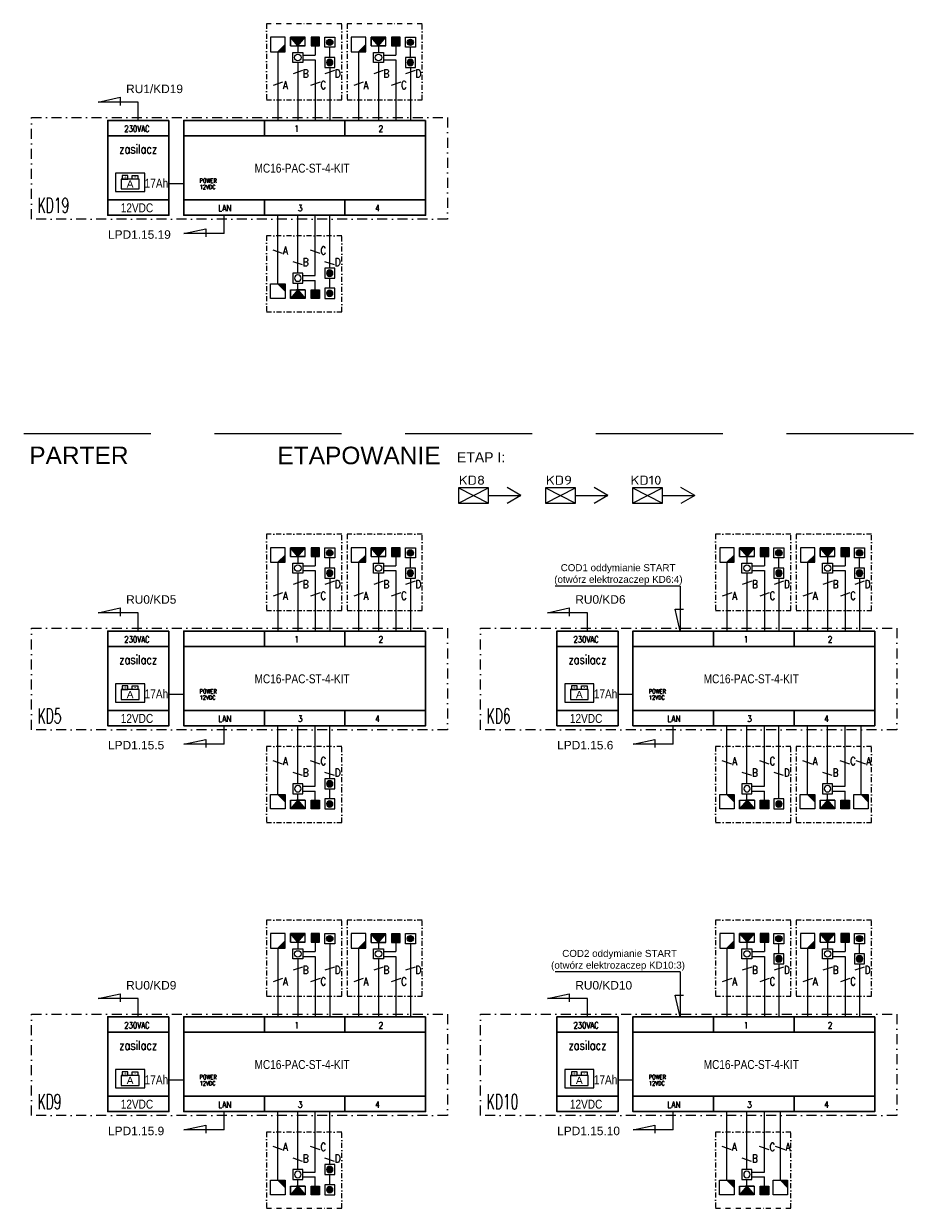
# Model space of a CAD drawing. Header units: millimetres. Extents: x 94562 to 148980, y -25377 to 3008.
# Tile 117 of 140: x 112192 to 113953, y -18012 to -15646. Entities that reach past the tile are written whole.
import ezdxf
from ezdxf.enums import TextEntityAlignment as Align

# ---------------------------------------------------------------- set-up
doc = ezdxf.new("R2010")
doc.units = ezdxf.units.MM
doc.linetypes.add('DASHDOT', pattern=[1, 0.5, -0.25, 0, -0.25])
doc.linetypes.add('HIDDENX2', pattern=[19.05, 12.7, -6.35])
for name, color, linetype in [('tt_opis', 30, 'Continuous'), ('tt_pomoc', 42, 'Continuous'), ('tt_symbole', 40, 'Continuous')]:
    doc.layers.add(name, color=color, linetype=linetype)
doc.styles.add('Arial CE', font='arial.ttf')
doc.styles.add('iso', font='isocpeur.ttf', dxfattribs={"width": 1.2})
doc.styles.add('ROMANC', font='times.ttf', dxfattribs={"height": 20})
doc.styles.add('ROMANS', font='romans', dxfattribs={"width": 0.85})
doc.styles.get("Standard").update_dxf_attribs({"font": 'arial.ttf'})
doc.styles.add('WSP EL XX D 4101 LEGENDA APARTAMENTY$0$ROMANS', font='romans')

# ---------------------------------------------------------------- blocks, each defined once
blk = doc.blocks.new('SSWiN Akumulator')
at = {"linetype": 'ByBlock', "lineweight": -2}
blk.add_lwpolyline([(59.8, 74.8), (-59.8, 74.8), (-59.8, 0), (59.8, 0)], close=True, dxfattribs=at)
at = {"linetype": 'ByBlock', "lineweight": -2, "ltscale": 10}
for points in [[(-36.7, 10.1), (36.7, 10.1), (36.7, 50.7), (-36.7, 50.7)], [(-32.3, 50.7), (-8.7, 50.7), (-8.7, 65.8), (-32.3, 65.8)], [(32.3, 50.7), (8.7, 50.7), (8.7, 65.8), (32.3, 65.8)]]:
    blk.add_lwpolyline(points, close=True, dxfattribs=at)
at = {"linetype": 'ByBlock', "lineweight": -2, "ltscale": 10, "style": 'ROMANC'}
for s, p in [('+', (-27.4, 50.2)), ('-', (16.4, 53))]:
    blk.add_text(s, height=16.2, dxfattribs=at).set_placement(p)
at = {"style": 'Arial CE'}
blk.add_text('A', height=30, dxfattribs=at).set_placement((0, 30.4), align=Align.MIDDLE_CENTER)
blk = doc.blocks.new('SKD_kontroler')
at = {"color": 0}
for p, q in [((-412.5, 225.8), (-369, 235.4)), ((-332.4, 225.8), (-412.5, 225.8)), ((-369, 235.4), (-369, 219.3)), ((-332.4, 189.3), (-332.4, 225.8)), ((-241.6, 62.7), (-271.2, 62.7)), ((-161.1, -36.6), (-161.1, 0)), ((-241.2, -36.6), (-197.7, -27)), ((-161.1, -36.6), (-241.2, -36.6)), ((-197.7, -27), (-197.7, -43.1))]:
    blk.add_line(p, q, dxfattribs=at)
at = {"color": 0, "lineweight": 30}
for p, q in [((-241.6, 189.3), (-80.5, 189.3)), ((-80.5, 189.3), (-80.5, 158.4)), ((-80.5, 189.3), (80.5, 189.3)), ((80.5, 189.3), (241.6, 189.3)), ((80.5, 189.2), (80.5, 158.4)), ((241.6, 189.3), (241.6, 158.4)), ((-393.6, 158.4), (-271.2, 158.4)), ((-241.6, 158.4), (241.6, 158.4)), ((-393.6, 30.8), (-271.2, 30.8)), ((-241.6, 30.8), (241.6, 30.8)), ((-80.5, 30.8), (-80.5, 0)), ((80.5, 30.8), (80.5, 0)), ((241.6, 30.8), (241.6, 0)), ((-241.6, 0), (-80.5, 0)), ((-80.5, 0), (80.5, 0)), ((80.5, 0), (241.6, 0))]:
    blk.add_line(p, q, dxfattribs=at)
at = {"color": 0, "linetype": 'DASHDOT', "ltscale": 40}
blk.add_lwpolyline([(-546, 194.8), (285.3, 194.8), (285.3, -7.7), (-546, -7.7)], close=True, dxfattribs=at)
at = {"color": 0, "lineweight": 30}
for points in [[(-271.2, 189.3), (-393.6, 189.3), (-393.6, 0), (-271.2, 0)], [(241.6, 189.3), (-241.6, 189.3), (-241.6, 0), (241.6, 0)]]:
    blk.add_lwpolyline(points, close=True, dxfattribs=at)
at = {"color": 0, "xscale": 0.4874940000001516, "yscale": 0.4874940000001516, "zscale": 0.4874940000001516}
blk.add_blockref('SSWiN Akumulator', (-348.8, 47.5), dxfattribs=at)
at = {"color": 0, "char_height": 12.6, "width": 272.559, "attachment_point": 5, "rotation": 359.9919, "style": 'ROMANS'}
for s, insert in [('\\Fromans.shx;\\W0.8;230VAC', (-335.2, 172.5)), ('1', (-15.9, 172.5)), ('2', (152.2, 172.5)), ('LAN', (-159.7, 14.1)), ('3', (-8.9, 14.1)), ('4', (145.2, 14.1))]:
    blk.add_mtext(s, dxfattribs=dict(at, insert=insert))
at = {"color": 0, "rotation": 359.9919}
for s, insert, char_height, width, attachment_point in [('\\Fromans.shx;\\W0.8;zasilacz', (-332.6, 141.3), 18, 484.501, 2), ('\\Fromans.shx;\\W0.8;POWER', (-210, 68.9), 8.4, 70.276, 4), ('\\Fromans.shx;\\W0.8;12VDC', (-210, 56.5), 8.4, 76.214, 4)]:
    blk.add_mtext(s, dxfattribs=dict(at, insert=insert, char_height=char_height, width=width, attachment_point=attachment_point))
at = {"color": 0, "width": 0.8}
for tag, p in [('TYP', (-520.5, 174.9)), ('TYP-Z', (-335.2, 107.8)), ('TYP', (-5.3, 93.9)), ('AK', (-302.3, 62.9)), ('PARAMETR', (-335.2, 14.7)), ('LOK_KONTR.', (-472.4, 11.9))]:
    blk.add_attdef(tag, text='', height=18, rotation=359.9919, dxfattribs=at).set_placement(p, align=Align.MIDDLE_CENTER)
blk = doc.blocks.new('PRZYCISK EWAKUACYJNY')
for p, q in [((-18, 0), (-18, 36)), ((-18, 36), (18, 36)), ((18, 0), (-18, 0)), ((18, 36), (18, 0))]:
    blk.add_line(p, q)
blk.add_circle((0, 18), 11.5)
blk = doc.blocks.new('KONTAKTRON')
blk.add_hatch(color=256).paths.add_polyline_path([(-10.8, 0), (10.8, 0), (10.8, 21.6), (-10.8, 21.6)])
for p, q in [((10.8, 21.6), (-10.8, 21.6)), ((-10.8, 21.6), (-10.8, 0)), ((-10.8, 0), (10.8, 0)), ((10.8, 0), (10.8, 21.6))]:
    blk.add_line(p, q)
blk = doc.blocks.new('CZYTNIK KONTROLI DOSTĘPU')
blk.add_hatch(color=256).paths.add_polyline_path([(18, 18), (0, 0), (18, 0)])
at = {"linetype": 'Continuous'}
for p, q in [((-18, 36), (-18, 0)), ((18, 36), (-18, 36)), ((18, 0), (18, 36)), ((-18, 0), (18, 0)), ((18, 18), (0, 0))]:
    blk.add_line(p, q, dxfattribs=at)
blk = doc.blocks.new('PRZYCISK WYJŚCIA')
h = blk.add_hatch(color=256)
h.dxf.hatch_style = 1
edge = h.paths.add_edge_path()
edge.add_arc((0, 18), 11.5, 0, 360)
blk.add_lwpolyline([(-18, 36), (18, 36), (18, 0), (-18, 0)], close=True)
blk.add_circle((0, 18), 11.5)
blk = doc.blocks.new('ELEKTROZACZEP')
h = blk.add_hatch(color=256)
h.dxf.hatch_style = 1
edge = h.paths.add_edge_path()
edge.add_line((18.3, 10.8), (0, -10.8))
edge.add_line((0, -10.8), (36.7, -10.8))
edge.add_line((36.7, -10.8), (18.3, 10.8))
for p, q in [((0, 10.8), (21.6, 10.8)), ((18.3, 10.8), (0, -10.8)), ((36.7, 10.8), (0, 10.8)), ((0, 10.8), (0, -10.8)), ((18.3, 10.8), (36.7, -10.8)), ((36.7, -10.8), (36.7, 10.8)), ((36.7, 10.8), (36.7, -10.8)), ((36.7, -10.8), (36.7, 10.8)), ((0, -10.8), (36.7, -10.8))]:
    blk.add_line(p, q)
blk = doc.blocks.new('SKD')
at = {"layer": 'tt_symbole'}
blk.add_lwpolyline([(-60, 0), (0, 0), (0, 30), (-60, 30)], close=True, dxfattribs=at)
for points in [[(-60, 30), (0, 0)], [(-60, 0), (0, 30)]]:
    blk.add_lwpolyline(points, dxfattribs=at)

msp = doc.modelspace()

# ---------------------------------------------------------------- linework, layer by layer
at = {"layer": 'tt_opis'}
for p, q in [((112749.2, -15740.1, 0), (112730.2, -15746.6, 0)), ((112812.9, -15740.1, 0), (112793.9, -15746.6, 0)), ((112910.3, -15740.1, 0), (112891.3, -15746.6, 0)), ((112974, -15740.1, 0), (112955, -15746.6, 0)), ((112709.2, -15763, 0), (112690.2, -15769.5, 0)), ((112784.1, -15763, 0), (112765.1, -15769.5, 0)), ((112870.3, -15763.1, 0), (112851.3, -15769.5, 0)), ((112945.2, -15763.1, 0), (112926.2, -15769.5, 0)), ((112709.2, -16105.1, 0), (112690.2, -16098.6, 0)), ((112784.1, -16105.1, 0), (112765.1, -16098.6, 0)), ((112749.2, -16128.1, 0), (112730.2, -16121.6, 0)), ((112812.9, -16128.1, 0), (112793.9, -16121.6, 0)), ((112749.2, -16759.7, 0), (112730.2, -16766.1, 0)), ((112812.9, -16759.7, 0), (112793.9, -16766.2, 0)), ((112910.3, -16759.7, 0), (112891.3, -16766.2, 0)), ((112974, -16759.7, 0), (112955, -16766.2, 0)), ((113646.5, -16759.7, 0), (113627.5, -16766.1, 0)), ((113710.2, -16759.7, 0), (113691.2, -16766.2, 0)), ((113807.6, -16759.7, 0), (113788.6, -16766.1, 0)), ((113871.3, -16759.7, 0), (113852.3, -16766.2, 0)), ((112709.2, -16782.6, 0), (112690.2, -16789.1, 0)), ((112784.1, -16782.6, 0), (112765.1, -16789.1, 0)), ((112870.3, -16782.6, 0), (112851.3, -16789.1, 0)), ((112945.2, -16782.6, 0), (112926.2, -16789.1, 0)), ((113606.5, -16782.6, 0), (113587.5, -16789.1, 0)), ((113681.5, -16782.6, 0), (113662.5, -16789.1, 0)), ((113767.6, -16782.6, 0), (113748.6, -16789.1, 0)), ((113842.5, -16782.6, 0), (113823.6, -16789.1, 0)), ((112709.2, -17124.7, 0), (112690.2, -17118.2, 0)), ((112784.1, -17124.7, 0), (112765.1, -17118.2, 0)), ((113606.5, -17124.7, 0), (113587.5, -17118.2, 0)), ((113681.5, -17124.7, 0), (113662.5, -17118.2, 0)), ((113767.4, -17124.7, 0), (113748.4, -17118.2, 0)), ((113842.4, -17124.7, 0), (113823.4, -17118.2, 0)), ((113874.4, -17124.7, 0), (113855.4, -17118.2, 0)), ((112749.2, -17147.7, 0), (112730.2, -17141.2, 0)), ((112812.9, -17147.7, 0), (112793.9, -17141.2, 0)), ((113646.5, -17147.7, 0), (113627.5, -17141.2, 0)), ((113710.2, -17147.7, 0), (113691.2, -17141.2, 0)), ((113807.4, -17147.7, 0), (113788.4, -17141.2, 0)), ((112749.2, -17529.9, 0), (112730.2, -17536.4, 0)), ((112812.9, -17529.9, 0), (112793.9, -17536.4, 0)), ((112910.3, -17529.9, 0), (112891.3, -17536.4, 0)), ((112974, -17529.9, 0), (112955, -17536.4, 0)), ((113646.5, -17529.9, 0), (113627.5, -17536.4, 0)), ((113710.2, -17530, 0), (113691.2, -17536.5, 0)), ((113807.6, -17529.9, 0), (113788.6, -17536.4, 0)), ((113871.3, -17530, 0), (113852.3, -17536.5, 0)), ((112709.2, -17552.9, 0), (112690.2, -17559.4, 0)), ((112784.1, -17552.9, 0), (112765.1, -17559.4, 0)), ((112870.3, -17552.9, 0), (112851.3, -17559.4, 0)), ((112945.2, -17552.9, 0), (112926.2, -17559.4, 0)), ((113606.5, -17552.9, 0), (113587.5, -17559.4, 0)), ((113681.5, -17552.9, 0), (113662.5, -17559.4, 0)), ((113767.6, -17552.9, 0), (113748.6, -17559.4, 0)), ((113842.5, -17552.9, 0), (113823.6, -17559.4, 0)), ((112709.2, -17895, 0), (112690.2, -17888.5, 0)), ((112784.1, -17895, 0), (112765.1, -17888.5, 0)), ((113606.3, -17895, 0), (113587.3, -17888.5, 0)), ((113681.3, -17895, 0), (113662.3, -17888.5, 0)), ((113713.3, -17895, 0), (113694.3, -17888.5, 0)), ((112749.2, -17917.9, 0), (112730.2, -17911.4, 0)), ((112812.9, -17917.9, 0), (112793.9, -17911.4, 0)), ((113646.3, -17917.9, 0), (113627.3, -17911.4, 0))]:
    msp.add_line(p, q, dxfattribs=at)
at = {"layer": 'tt_opis', "linetype": 'DASHDOT', "ltscale": 20, "elevation": 0}
for points in [[(112677.1, -15798.4), (112827.3, -15798.4), (112827.3, -15646.3), (112677.1, -15646.3)], [(112838.2, -15798.4), (112988.4, -15798.4), (112988.4, -15646.3), (112838.2, -15646.3)], [(112677.1, -16221.8), (112827.3, -16221.8), (112827.3, -16069.8), (112677.1, -16069.8)], [(112677.1, -16818), (112827.3, -16818), (112827.3, -16665.9), (112677.1, -16665.9)], [(112838.2, -16818), (112988.4, -16818), (112988.4, -16665.9), (112838.2, -16665.9)], [(113574.4, -16818), (113724.6, -16818), (113724.6, -16665.9), (113574.4, -16665.9)], [(113735.5, -16818), (113885.7, -16818), (113885.7, -16665.9), (113735.5, -16665.9)], [(112677.1, -17241.4), (112827.3, -17241.4), (112827.3, -17089.3), (112677.1, -17089.3)], [(113574.4, -17241.4), (113724.6, -17241.4), (113724.6, -17089.3), (113574.4, -17089.3)], [(113735.3, -17241.4), (113885.6, -17241.4), (113885.6, -17089.3), (113735.3, -17089.3)], [(112677.1, -17588.2), (112827.3, -17588.2), (112827.3, -17436.2), (112677.1, -17436.2)], [(112838.2, -17588.2), (112988.4, -17588.2), (112988.4, -17436.2), (112838.2, -17436.2)], [(113574.4, -17588.2), (113724.6, -17588.2), (113724.6, -17436.2), (113574.4, -17436.2)], [(113735.5, -17588.2), (113885.7, -17588.2), (113885.7, -17436.2), (113735.5, -17436.2)], [(112677.1, -18011.7), (112827.3, -18011.7), (112827.3, -17859.6), (112677.1, -17859.6)], [(113574.2, -18011.7), (113724.5, -18011.7), (113724.5, -17859.6), (113574.2, -17859.6)]]:
    msp.add_lwpolyline(points, close=True, dxfattribs=at)
at = {"layer": 'tt_opis', "linetype": 'HIDDENX2', "ltscale": 20}
msp.add_lwpolyline([(112192, -16464.6), (115877.1, -16464.6)], dxfattribs=at)
at = {"layer": 'tt_pomoc'}
for p, q in [((112699.7, -15702.3, 0), (112699.7, -15839.4)), ((112739.7, -15690.7, 0), (112739.7, -15703.8, 0)), ((112774.6, -15690.7, 0), (112774.6, -15708.9, 0)), ((112803.4, -15713.8, 0), (112803.4, -15693.5, 0)), ((112860.8, -15702.3, 0), (112860.8, -15839.5)), ((112900.8, -15690.8, 0), (112900.8, -15703.8, 0)), ((112935.7, -15690.8, 0), (112935.7, -15709, 0)), ((112964.5, -15713.8, 0), (112964.5, -15693.5, 0)), ((112739.7, -15723.8, 0), (112739.7, -15839.4, 0)), ((112749.7, -15708.9, 0), (112774.6, -15708.9, 0)), ((112749.7, -15718.8, 0), (112774.6, -15718.8, 0)), ((112774.6, -15718.8, 0), (112774.6, -15839.4)), ((112900.8, -15723.8, 0), (112900.8, -15839.5, 0)), ((112910.8, -15709, 0), (112935.7, -15709, 0)), ((112910.8, -15718.8, 0), (112935.7, -15718.8, 0)), ((112935.7, -15718.8, 0), (112935.7, -15839.5)), ((112803.4, -15733.8, 0), (112803.4, -15839.5)), ((112964.5, -15733.8, 0), (112964.5, -15839.5)), ((112699.7, -16165.9, 0), (112699.7, -16028.7)), ((112739.7, -16144.3, 0), (112739.7, -16028.7, 0)), ((112774.6, -16149.4, 0), (112774.6, -16028.7)), ((112803.4, -16134.4, 0), (112803.4, -16028.7)), ((112749.7, -16149.4, 0), (112774.6, -16149.4, 0)), ((112803.4, -16174.7, 0), (112803.4, -16154.4, 0)), ((112739.7, -16177.4, 0), (112739.7, -16164.3, 0)), ((112749.7, -16159.2, 0), (112774.6, -16159.2, 0)), ((112774.6, -16177.4, 0), (112774.6, -16159.2, 0)), ((112699.7, -16721.8, 0), (112699.7, -16859)), ((112739.7, -16710.3, 0), (112739.7, -16723.4, 0)), ((112774.6, -16710.3, 0), (112774.6, -16728.5, 0)), ((112803.4, -16733.3, 0), (112803.4, -16713.1, 0)), ((112860.8, -16721.8, 0), (112860.8, -16859)), ((112900.8, -16710.3, 0), (112900.8, -16723.4, 0)), ((112935.7, -16710.3, 0), (112935.7, -16728.5, 0)), ((112964.5, -16733.3, 0), (112964.5, -16713.1, 0)), ((113597, -16721.8, 0), (113597, -16859)), ((113637, -16710.3, 0), (113637, -16723.4, 0)), ((113672, -16710.3, 0), (113672, -16728.5, 0)), ((113700.7, -16733.3, 0), (113700.7, -16713.1, 0)), ((113758.1, -16721.8, 0), (113758.1, -16859)), ((113798.1, -16710.3, 0), (113798.1, -16723.4, 0)), ((113833.1, -16710.3, 0), (113833, -16728.5, 0)), ((113861.8, -16733.3, 0), (113861.8, -16713.1, 0)), ((112739.7, -16743.4, 0), (112739.7, -16859, 0)), ((112749.7, -16728.5, 0), (112774.6, -16728.5, 0)), ((112749.7, -16738.4, 0), (112774.6, -16738.4, 0)), ((112774.6, -16738.4, 0), (112774.6, -16859)), ((112900.8, -16743.4, 0), (112900.8, -16859, 0)), ((112910.8, -16728.5, 0), (112935.7, -16728.5, 0)), ((112910.8, -16738.4, 0), (112935.7, -16738.4, 0)), ((112935.7, -16738.4, 0), (112935.7, -16859)), ((113637, -16743.4, 0), (113637, -16859, 0)), ((113647, -16728.5, 0), (113672, -16728.5, 0)), ((113647, -16738.4, 0), (113672, -16738.4, 0)), ((113672, -16738.4, 0), (113672, -16859)), ((113798.1, -16743.4, 0), (113798.1, -16859, 0)), ((113808.1, -16728.5, 0), (113833, -16728.5, 0)), ((113808.1, -16738.4, 0), (113833, -16738.4, 0)), ((113833, -16738.4, 0), (113833, -16859)), ((112803.4, -16753.3, 0), (112803.4, -16859.1)), ((112964.5, -16753.3, 0), (112964.5, -16859.1)), ((113700.7, -16753.3, 0), (113700.7, -16859.1)), ((113861.8, -16753.3, 0), (113861.8, -16859.1)), ((112699.7, -17185.5, 0), (112699.7, -17048.3)), ((112739.7, -17163.9, 0), (112739.7, -17048.3, 0)), ((112774.6, -17168.9, 0), (112774.6, -17048.3)), ((112803.4, -17154, 0), (112803.4, -17048.3)), ((113597, -17185.5, 0), (113597, -17048.3)), ((113637, -17163.9, 0), (113637, -17048.3, 0)), ((113672, -17168.9, 0), (113672, -17048.3)), ((113700.7, -17194.3, 0), (113700.7, -17048.3)), ((113757.9, -17185.5, 0), (113757.9, -17048.3)), ((113797.9, -17163.9, 0), (113797.9, -17048.3, 0)), ((113832.9, -17168.9, 0), (113832.9, -17048.3)), ((113864.9, -17185.5, 0), (113864.9, -17048.3)), ((112749.7, -17168.9, 0), (112774.6, -17168.9, 0)), ((113647, -17168.9, 0), (113672, -17168.9, 0)), ((113807.9, -17168.9, 0), (113832.9, -17168.9, 0)), ((112739.7, -17197, 0), (112739.7, -17183.9, 0)), ((112749.7, -17178.8, 0), (112774.6, -17178.8, 0)), ((112774.6, -17197, 0), (112774.6, -17178.8, 0)), ((112803.4, -17194.3, 0), (112803.4, -17174, 0)), ((113637, -17197, 0), (113637, -17183.9, 0)), ((113647, -17178.8, 0), (113672, -17178.8, 0)), ((113672, -17197, 0), (113672, -17178.8, 0)), ((113797.9, -17197, 0), (113797.9, -17183.9, 0)), ((113807.9, -17178.8, 0), (113832.9, -17178.8, 0)), ((113832.9, -17197, 0), (113832.9, -17178.8, 0)), ((112699.7, -17492.1, 0), (112699.7, -17629.3)), ((112739.7, -17480.6, 0), (112739.7, -17493.7, 0)), ((112749.7, -17498.8, 0), (112774.6, -17498.8, 0)), ((112774.6, -17480.6, 0), (112774.6, -17498.8, 0)), ((112803.4, -17483.3, 0), (112803.4, -17629.3)), ((112860.8, -17492.1, 0), (112860.8, -17629.3)), ((112900.8, -17480.6, 0), (112900.8, -17493.7, 0)), ((112910.8, -17498.8, 0), (112935.7, -17498.8, 0)), ((112935.7, -17480.6, 0), (112935.7, -17498.8, 0)), ((112964.5, -17483.3, 0), (112964.5, -17629.3)), ((113597, -17492.1, 0), (113597, -17629.3)), ((113637, -17480.6, 0), (113637, -17493.7, 0)), ((113647, -17498.8, 0), (113672, -17498.8, 0)), ((113672, -17480.6, 0), (113672, -17498.8, 0)), ((113700.7, -17503.6, 0), (113700.7, -17483.3, 0)), ((113758.1, -17492.1, 0), (113758.1, -17629.3)), ((113798.1, -17480.6, 0), (113798.1, -17493.7, 0)), ((113808.1, -17498.8, 0), (113833, -17498.8, 0)), ((113833.1, -17480.6, 0), (113833, -17498.8, 0)), ((113861.8, -17503.6, 0), (113861.8, -17483.3, 0)), ((112739.7, -17513.7, 0), (112739.7, -17629.3, 0)), ((112749.7, -17508.6, 0), (112774.6, -17508.6, 0)), ((112774.6, -17508.6, 0), (112774.6, -17629.3)), ((112900.8, -17513.7, 0), (112900.8, -17629.3, 0)), ((112910.8, -17508.7, 0), (112935.7, -17508.7, 0)), ((112935.7, -17508.7, 0), (112935.7, -17629.3)), ((113637, -17513.7, 0), (113637, -17629.3, 0)), ((113647, -17508.6, 0), (113672, -17508.6, 0)), ((113672, -17508.6, 0), (113672, -17629.3)), ((113700.7, -17523.6, 0), (113700.7, -17629.3)), ((113798.1, -17513.7, 0), (113798.1, -17629.3, 0)), ((113808.1, -17508.6, 0), (113833, -17508.6, 0)), ((113833, -17508.6, 0), (113833, -17629.3)), ((113861.8, -17523.6, 0), (113861.8, -17629.3)), ((112699.7, -17955.7, 0), (112699.7, -17818.6)), ((112739.7, -17934.2, 0), (112739.7, -17818.6, 0)), ((112774.6, -17939.2, 0), (112774.6, -17818.6)), ((112803.4, -17924.3, 0), (112803.4, -17818.6)), ((113596.8, -17955.7, 0), (113596.8, -17818.6)), ((113636.8, -17934.2, 0), (113636.8, -17818.6, 0)), ((113671.8, -17939.2, 0), (113671.8, -17818.6)), ((113703.8, -17955.7, 0), (113703.8, -17818.6)), ((112749.7, -17939.2, 0), (112774.6, -17939.2, 0)), ((112749.7, -17949.1, 0), (112774.6, -17949.1, 0)), ((112774.6, -17967.3, 0), (112774.6, -17949.1, 0)), ((112803.4, -17964.5, 0), (112803.4, -17944.3, 0)), ((113646.8, -17939.2, 0), (113671.8, -17939.2, 0)), ((113646.8, -17949.1, 0), (113671.8, -17949.1, 0)), ((113671.8, -17967.3, 0), (113671.8, -17949.1, 0)), ((112739.7, -17967.3, 0), (112739.7, -17954.2, 0)), ((113636.8, -17967.3, 0), (113636.8, -17954.2, 0))]:
    msp.add_line(p, q, dxfattribs=at)
for points in [[(113185.5, -16588.4), (113157.7, -16572.3)], [(113359.2, -16588.4), (113331.4, -16572.3)], [(113532.9, -16588.4), (113505.1, -16572.3)], [(113120.6, -16588.4), (113185.5, -16588.4)], [(113185.5, -16588.4), (113157.7, -16604.4)], [(113294.3, -16588.4), (113359.2, -16588.4)], [(113359.2, -16588.4), (113331.4, -16604.4)], [(113468, -16588.4), (113532.9, -16588.4)], [(113532.9, -16588.4), (113505.1, -16604.4)]]:
    msp.add_lwpolyline(points, dxfattribs=at)
at = {"layer": 'tt_symbole'}
for p, q in [((113503.4, -16769.5), (113253.5, -16769.5)), ((113503.4, -16769.5), (113503.4, -16859)), ((113503.4, -16859), (113493.8, -16815.5)), ((113493.8, -16815.5), (113509.9, -16815.5)), ((113503.4, -17539.7), (113253.5, -17539.7)), ((113503.4, -17539.7), (113503.4, -17629.3)), ((113503.4, -17629.3), (113493.8, -17585.8)), ((113493.8, -17585.8), (113509.9, -17585.8))]:
    msp.add_line(p, q, dxfattribs=at)

# ---------------------------------------------------------------- block references
at = {"layer": 'tt_opis'}
for p in [(113120.6, -16603.4), (113294.3, -16603.4), (113468, -16603.4)]:
    msp.add_blockref('SKD', p, dxfattribs=at)
at = {"layer": 'tt_symbole', "yscale": 0.8, "zscale": 0.8}
for name, p, xscale in [('CZYTNIK KONTROLI DOSTĘPU', (112699.7, -15702.3, 0), 0.8), ('CZYTNIK KONTROLI DOSTĘPU', (112860.8, -15702.3, 0), 0.8), ('ELEKTROZACZEP', (112754.3, -16186.1, 0), -0.8), ('CZYTNIK KONTROLI DOSTĘPU', (112699.7, -16721.8, 0), 0.8), ('CZYTNIK KONTROLI DOSTĘPU', (112860.8, -16721.8, 0), 0.8), ('CZYTNIK KONTROLI DOSTĘPU', (113597, -16721.8, 0), 0.8), ('CZYTNIK KONTROLI DOSTĘPU', (113758.1, -16721.8, 0), 0.8), ('ELEKTROZACZEP', (112754.3, -17205.6, 0), -0.8), ('ELEKTROZACZEP', (113651.7, -17205.6, 0), -0.8), ('ELEKTROZACZEP', (113812.6, -17205.6, 0), -0.8), ('CZYTNIK KONTROLI DOSTĘPU', (112699.7, -17492.1, 0), 0.8), ('CZYTNIK KONTROLI DOSTĘPU', (112860.8, -17492.1, 0), 0.8), ('CZYTNIK KONTROLI DOSTĘPU', (113597, -17492.1, 0), 0.8), ('CZYTNIK KONTROLI DOSTĘPU', (113758.1, -17492.1, 0), 0.8), ('ELEKTROZACZEP', (112754.3, -17975.9, 0), -0.8), ('ELEKTROZACZEP', (113651.5, -17975.9, 0), -0.8)]:
    msp.add_blockref(name, p, dxfattribs=dict(at, xscale=xscale))
at = {"layer": 'tt_symbole'}
for name, p, xscale, yscale, zscale, rotation in [('ELEKTROZACZEP', (112754.3, -15682.1, 0), 0.8, 0.8, 0.8, 180), ('KONTAKTRON', (112766, -15682.1, 0), 0.8, 0.8, 0.8, 270), ('PRZYCISK WYJŚCIA', (112793.4, -15683.5, 0), 0.555555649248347, 0.555555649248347, 0.555555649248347, 270), ('ELEKTROZACZEP', (112915.4, -15682.1, 0), 0.8, 0.8, 0.8, 180), ('KONTAKTRON', (112927.1, -15682.1, 0), 0.8, 0.8, 0.8, 270), ('PRZYCISK WYJŚCIA', (112954.5, -15683.5, 0), 0.555555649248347, 0.555555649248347, 0.555555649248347, 270), ('PRZYCISK EWAKUACYJNY', (112729.7, -15713.8, 0), 0.5555556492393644, 0.5555556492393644, 0.5555556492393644, 270), ('PRZYCISK EWAKUACYJNY', (112890.8, -15713.8, 0), 0.5555556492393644, 0.5555556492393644, 0.5555556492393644, 270), ('PRZYCISK WYJŚCIA', (112793.4, -15723.8, 0), -0.555555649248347, 0.555555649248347, 0.555555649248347, 270), ('PRZYCISK WYJŚCIA', (112954.5, -15723.8, 0), -0.555555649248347, 0.555555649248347, 0.555555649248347, 270), ('PRZYCISK EWAKUACYJNY', (112729.7, -16154.3, 0), -0.5555556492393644, 0.5555556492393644, 0.5555556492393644, 270), ('PRZYCISK WYJŚCIA', (112793.4, -16144.4, 0), -0.555555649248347, 0.555555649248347, 0.555555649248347, 270), ('CZYTNIK KONTROLI DOSTĘPU', (112699.7, -16165.9, 0), -0.8, 0.8, 0.8, 180), ('KONTAKTRON', (112766, -16186.1, 0), -0.8, 0.8, 0.8, 270), ('PRZYCISK WYJŚCIA', (112793.4, -16184.7, 0), -0.555555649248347, 0.555555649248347, 0.555555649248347, 270), ('ELEKTROZACZEP', (112754.3, -16701.7, 0), 0.8, 0.8, 0.8, 180), ('KONTAKTRON', (112766, -16701.7, 0), 0.8, 0.8, 0.8, 270), ('PRZYCISK WYJŚCIA', (112793.4, -16703.1, 0), 0.555555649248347, 0.555555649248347, 0.555555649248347, 270), ('ELEKTROZACZEP', (112915.4, -16701.7, 0), 0.8, 0.8, 0.8, 180), ('KONTAKTRON', (112927.1, -16701.7, 0), 0.8, 0.8, 0.8, 270), ('PRZYCISK WYJŚCIA', (112954.5, -16703.1, 0), 0.555555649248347, 0.555555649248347, 0.555555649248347, 270), ('ELEKTROZACZEP', (113651.7, -16701.7, 0), 0.8, 0.8, 0.8, 180), ('KONTAKTRON', (113663.3, -16701.7, 0), 0.8, 0.8, 0.8, 270), ('PRZYCISK WYJŚCIA', (113690.7, -16703.1, 0), 0.555555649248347, 0.555555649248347, 0.555555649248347, 270), ('ELEKTROZACZEP', (113812.8, -16701.7, 0), 0.8, 0.8, 0.8, 180), ('KONTAKTRON', (113824.4, -16701.7, 0), 0.8, 0.8, 0.8, 270), ('PRZYCISK WYJŚCIA', (113851.8, -16703.1, 0), 0.555555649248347, 0.555555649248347, 0.555555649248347, 270), ('PRZYCISK EWAKUACYJNY', (112729.7, -16733.4, 0), 0.5555556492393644, 0.5555556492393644, 0.5555556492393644, 270), ('PRZYCISK WYJŚCIA', (112793.4, -16743.3, 0), -0.555555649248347, 0.555555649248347, 0.555555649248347, 270), ('PRZYCISK EWAKUACYJNY', (112890.8, -16733.4, 0), 0.5555556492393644, 0.5555556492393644, 0.5555556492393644, 270), ('PRZYCISK WYJŚCIA', (112954.5, -16743.3, 0), -0.555555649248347, 0.555555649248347, 0.555555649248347, 270), ('PRZYCISK EWAKUACYJNY', (113627, -16733.4, 0), 0.5555556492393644, 0.5555556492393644, 0.5555556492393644, 270), ('PRZYCISK WYJŚCIA', (113690.7, -16743.3, 0), -0.555555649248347, 0.555555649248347, 0.555555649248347, 270), ('PRZYCISK EWAKUACYJNY', (113788.1, -16733.4, 0), 0.5555556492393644, 0.5555556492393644, 0.5555556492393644, 270), ('PRZYCISK WYJŚCIA', (113851.8, -16743.3, 0), -0.555555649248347, 0.555555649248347, 0.555555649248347, 270), ('PRZYCISK EWAKUACYJNY', (112729.7, -17173.9, 0), -0.5555556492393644, 0.5555556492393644, 0.5555556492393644, 270), ('PRZYCISK WYJŚCIA', (112793.4, -17164, 0), -0.555555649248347, 0.555555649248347, 0.555555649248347, 270), ('PRZYCISK EWAKUACYJNY', (113627, -17173.9, 0), -0.5555556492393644, 0.5555556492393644, 0.5555556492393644, 270), ('PRZYCISK EWAKUACYJNY', (113787.9, -17173.9, 0), -0.5555556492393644, 0.5555556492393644, 0.5555556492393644, 270), ('CZYTNIK KONTROLI DOSTĘPU', (112699.7, -17185.5, 0), -0.8, 0.8, 0.8, 180), ('PRZYCISK WYJŚCIA', (112793.4, -17204.3, 0), -0.555555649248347, 0.555555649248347, 0.555555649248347, 270), ('CZYTNIK KONTROLI DOSTĘPU', (113597, -17185.5, 0), -0.8, 0.8, 0.8, 180), ('PRZYCISK WYJŚCIA', (113690.7, -17204.3, 0), -0.555555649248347, 0.555555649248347, 0.555555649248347, 270), ('CZYTNIK KONTROLI DOSTĘPU', (113757.9, -17185.5, 0), -0.8, 0.8, 0.8, 180), ('CZYTNIK KONTROLI DOSTĘPU', (113864.9, -17185.5, 0), -0.8, 0.8, 0.8, 180), ('KONTAKTRON', (112766, -17205.6, 0), -0.8, 0.8, 0.8, 270), ('KONTAKTRON', (113663.3, -17205.6, 0), -0.8, 0.8, 0.8, 270), ('KONTAKTRON', (113824.2, -17205.6, 0), -0.8, 0.8, 0.8, 270), ('ELEKTROZACZEP', (112754.3, -17471.9, 0), 0.8, 0.8, 0.8, 180), ('KONTAKTRON', (112766, -17471.9, 0), 0.8, 0.8, 0.8, 270), ('PRZYCISK WYJŚCIA', (112793.4, -17473.3, 0), 0.555555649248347, 0.555555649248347, 0.555555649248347, 270), ('ELEKTROZACZEP', (112915.4, -17472, 0), 0.8, 0.8, 0.8, 180), ('KONTAKTRON', (112927.1, -17472, 0), 0.8, 0.8, 0.8, 270), ('PRZYCISK WYJŚCIA', (112954.5, -17473.3, 0), 0.555555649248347, 0.555555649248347, 0.555555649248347, 270), ('ELEKTROZACZEP', (113651.7, -17471.9, 0), 0.8, 0.8, 0.8, 180), ('KONTAKTRON', (113663.3, -17471.9, 0), 0.8, 0.8, 0.8, 270), ('PRZYCISK WYJŚCIA', (113690.7, -17473.3, 0), 0.555555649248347, 0.555555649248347, 0.555555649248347, 270), ('ELEKTROZACZEP', (113812.8, -17471.9, 0), 0.8, 0.8, 0.8, 180), ('KONTAKTRON', (113824.4, -17471.9, 0), 0.8, 0.8, 0.8, 270), ('PRZYCISK WYJŚCIA', (113851.8, -17473.3, 0), 0.555555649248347, 0.555555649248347, 0.555555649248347, 270), ('PRZYCISK EWAKUACYJNY', (112729.7, -17503.7, 0), 0.5555556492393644, 0.5555556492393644, 0.5555556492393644, 270), ('PRZYCISK EWAKUACYJNY', (112890.8, -17503.7, 0), 0.5555556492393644, 0.5555556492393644, 0.5555556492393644, 270), ('PRZYCISK EWAKUACYJNY', (113627, -17503.7, 0), 0.5555556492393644, 0.5555556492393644, 0.5555556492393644, 270), ('PRZYCISK WYJŚCIA', (113690.7, -17513.6, 0), -0.555555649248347, 0.555555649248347, 0.555555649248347, 270), ('PRZYCISK EWAKUACYJNY', (113788.1, -17503.7, 0), 0.5555556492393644, 0.5555556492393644, 0.5555556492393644, 270), ('PRZYCISK WYJŚCIA', (113851.8, -17513.6, 0), -0.555555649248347, 0.555555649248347, 0.555555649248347, 270), ('PRZYCISK WYJŚCIA', (112793.4, -17934.3, 0), -0.555555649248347, 0.555555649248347, 0.555555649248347, 270), ('PRZYCISK EWAKUACYJNY', (112729.7, -17944.2, 0), -0.5555556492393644, 0.5555556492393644, 0.5555556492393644, 270), ('PRZYCISK EWAKUACYJNY', (113626.8, -17944.2, 0), -0.5555556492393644, 0.5555556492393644, 0.5555556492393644, 270), ('CZYTNIK KONTROLI DOSTĘPU', (112699.7, -17955.7, 0), -0.8, 0.8, 0.8, 180), ('KONTAKTRON', (112766, -17975.9, 0), -0.8, 0.8, 0.8, 270), ('PRZYCISK WYJŚCIA', (112793.4, -17974.5, 0), -0.555555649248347, 0.555555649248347, 0.555555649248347, 270), ('CZYTNIK KONTROLI DOSTĘPU', (113596.8, -17955.7, 0), -0.8, 0.8, 0.8, 180), ('KONTAKTRON', (113663.1, -17975.9, 0), -0.8, 0.8, 0.8, 270), ('CZYTNIK KONTROLI DOSTĘPU', (113703.8, -17955.7, 0), -0.8, 0.8, 0.8, 180)]:
    msp.add_blockref(name, p, dxfattribs=dict(at, xscale=xscale, yscale=yscale, zscale=zscale, rotation=rotation))
ref = msp.add_blockref('SKD_kontroler', (112753.4, -16028.7), dxfattribs=at)
ref.add_attrib('AK', '17Ah', dxfattribs={"layer": 'tt_opis', "color": 0, "height": 18, "rotation": 359.9919, "width": 0.8}).set_placement((112457.2, -15965), align=Align.MIDDLE_CENTER)
ref.add_attrib('PARAMETR', '12VDC', dxfattribs={"layer": 'tt_opis', "color": 0, "height": 18, "rotation": 359.9919, "width": 0.8}).set_placement((112418.3, -16014), align=Align.MIDDLE_CENTER)
ref.add_attrib('TYP', 'MC16-PAC-ST-4-KIT', dxfattribs={"layer": 'tt_opis', "color": 0, "height": 18, "rotation": 359.9919, "width": 0.8}).set_placement((112748.2, -15934.8), align=Align.MIDDLE_CENTER)
ref = msp.add_blockref('SKD_kontroler', (112753.4, -17048.3), dxfattribs=at)
ref.add_attrib('AK', '17Ah', dxfattribs={"layer": 'tt_opis', "color": 0, "height": 18, "rotation": 359.9919, "width": 0.8}).set_placement((112457.2, -16984.6), align=Align.MIDDLE_CENTER)
ref.add_attrib('PARAMETR', '12VDC', dxfattribs={"layer": 'tt_opis', "color": 0, "height": 18, "rotation": 359.9919, "width": 0.8}).set_placement((112418.3, -17033.5), align=Align.MIDDLE_CENTER)
ref.add_attrib('TYP', 'MC16-PAC-ST-4-KIT', dxfattribs={"layer": 'tt_opis', "color": 0, "height": 18, "rotation": 359.9919, "width": 0.8}).set_placement((112748.2, -16954.4), align=Align.MIDDLE_CENTER)
ref = msp.add_blockref('SKD_kontroler', (113650.8, -17048.3), dxfattribs=at)
ref.add_attrib('AK', '17Ah', dxfattribs={"layer": 'tt_opis', "color": 0, "height": 18, "rotation": 359.9919, "width": 0.8}).set_placement((113354.5, -16984.6), align=Align.MIDDLE_CENTER)
ref.add_attrib('PARAMETR', '12VDC', dxfattribs={"layer": 'tt_opis', "color": 0, "height": 18, "rotation": 359.9919, "width": 0.8}).set_placement((113315.6, -17033.5), align=Align.MIDDLE_CENTER)
ref.add_attrib('TYP', 'MC16-PAC-ST-4-KIT', dxfattribs={"layer": 'tt_opis', "color": 0, "height": 18, "rotation": 359.9919, "width": 0.8}).set_placement((113645.5, -16954.4), align=Align.MIDDLE_CENTER)
ref = msp.add_blockref('SKD_kontroler', (112753.4, -17818.6), dxfattribs=at)
ref.add_attrib('AK', '17Ah', dxfattribs={"layer": 'tt_opis', "color": 0, "height": 18, "rotation": 359.9919, "width": 0.8}).set_placement((112457.2, -17754.9), align=Align.MIDDLE_CENTER)
ref.add_attrib('PARAMETR', '12VDC', dxfattribs={"layer": 'tt_opis', "color": 0, "height": 18, "rotation": 359.9919, "width": 0.8}).set_placement((112418.3, -17803.8), align=Align.MIDDLE_CENTER)
ref.add_attrib('TYP', 'MC16-PAC-ST-4-KIT', dxfattribs={"layer": 'tt_opis', "color": 0, "height": 18, "rotation": 359.9919, "width": 0.8}).set_placement((112748.2, -17724.6), align=Align.MIDDLE_CENTER)
ref = msp.add_blockref('SKD_kontroler', (113650.8, -17818.6), dxfattribs=at)
ref.add_attrib('AK', '17Ah', dxfattribs={"layer": 'tt_opis', "color": 0, "height": 18, "rotation": 359.9919, "width": 0.8}).set_placement((113354.5, -17754.9), align=Align.MIDDLE_CENTER)
ref.add_attrib('PARAMETR', '12VDC', dxfattribs={"layer": 'tt_opis', "color": 0, "height": 18, "rotation": 359.9919, "width": 0.8}).set_placement((113315.6, -17803.8), align=Align.MIDDLE_CENTER)
ref.add_attrib('TYP', 'MC16-PAC-ST-4-KIT', dxfattribs={"layer": 'tt_opis', "color": 0, "height": 18, "rotation": 359.9919, "width": 0.8}).set_placement((113645.5, -17724.6), align=Align.MIDDLE_CENTER)

# ---------------------------------------------------------------- texts
at = {"layer": 'tt_opis', "style": 'WSP EL XX D 4101 LEGENDA APARTAMENTY$0$ROMANS', "width": 0.8}
for s, p in [('B', (112749.8, -15753.9, 0)), ('D', (112813.5, -15754, 0)), ('B', (112910.9, -15753.9, 0)), ('D', (112974.6, -15754, 0)), ('A', (112709.8, -15776.9, 0)), ('C', (112784.8, -15776.9, 0)), ('A', (112870.9, -15776.9, 0)), ('C', (112945.9, -15776.9, 0)), ('A', (112709.8, -16107.3, 0)), ('C', (112784.8, -16107.3, 0)), ('B', (112749.8, -16130.2, 0)), ('D', (112813.5, -16130.2, 0)), ('B', (112749.8, -16773.5, 0)), ('D', (112813.5, -16773.5, 0)), ('B', (112910.9, -16773.5, 0)), ('D', (112974.6, -16773.6, 0)), ('B', (113647.1, -16773.5, 0)), ('D', (113710.9, -16773.5, 0)), ('B', (113808.2, -16773.5, 0)), ('D', (113872, -16773.6, 0)), ('A', (112709.8, -16796.5, 0)), ('C', (112784.8, -16796.5, 0)), ('A', (112870.9, -16796.5, 0)), ('C', (112945.9, -16796.5, 0)), ('A', (113607.2, -16796.5, 0)), ('C', (113682.1, -16796.5, 0)), ('A', (113768.3, -16796.5, 0)), ('C', (113843.2, -16796.5, 0)), ('A', (112709.8, -17126.8, 0)), ('C', (112784.8, -17126.8, 0)), ('A', (113607.2, -17126.8, 0)), ('C', (113682.1, -17126.8, 0)), ('A', (113768.1, -17126.8, 0)), ('C', (113843, -17126.8, 0)), ('A', (113875.1, -17126.8, 0)), ('B', (112749.8, -17149.8, 0)), ('D', (112813.5, -17149.8, 0)), ('B', (113647.1, -17149.8, 0)), ('D', (113710.9, -17149.8, 0)), ('B', (113808.1, -17149.8, 0)), ('A', (112709.8, -17566.7, 0)), ('B', (112749.8, -17543.8, 0)), ('C', (112784.8, -17566.7, 0)), ('D', (112813.5, -17543.8, 0)), ('A', (112870.9, -17566.8, 0)), ('B', (112910.9, -17543.8, 0)), ('C', (112945.9, -17566.8, 0)), ('D', (112974.6, -17543.8, 0)), ('A', (113607.2, -17566.7, 0)), ('B', (113647.1, -17543.8, 0)), ('C', (113682.1, -17566.7, 0)), ('D', (113710.9, -17543.8, 0)), ('A', (113768.3, -17566.7, 0)), ('B', (113808.2, -17543.8, 0)), ('C', (113843.2, -17566.7, 0)), ('D', (113872, -17543.8, 0)), ('A', (112709.8, -17897.1, 0)), ('C', (112784.8, -17897.1, 0)), ('A', (113607, -17897.1, 0)), ('C', (113681.9, -17897.1, 0)), ('A', (113714, -17897.1, 0)), ('B', (112749.8, -17920.1, 0)), ('D', (112813.5, -17920.1, 0)), ('B', (113647, -17920.1, 0))]:
    msp.add_text(s, height=16, dxfattribs=at).set_placement(p)
at = {"layer": 'tt_opis', "style": 'ROMANS', "width": 0.6}
for s, p in [('KD19', (112219.7, -16008.8, 0)), ('KD5', (112219.7, -17028.4, 0)), ('KD6', (113117, -17028.4, 0)), ('KD9', (112219.7, -17798.7, 0)), ('KD10', (113117, -17798.7, 0))]:
    msp.add_text(s, height=30, dxfattribs=at).set_placement(p, align=Align.MIDDLE_LEFT)
at = {"layer": 'tt_opis', "linetype": 'Continuous', "lineweight": 20, "ltscale": 6, "attachment_point": 1}
for s, insert, char_height, width in [('RU1/KD19', (112396.7, -15767.9), 17, 342.619), ('LPD1.15.19', (112360.5, -16058.8), 17, 342.619), ('PARTER', (112203.1, -16490.7), 35, 342.619), ('ETAPOWANIE', (112698.9, -16490.9), 35, 342.619), ('ETAP I:', (113057.7, -16502.1), 20, 644.469), ('(otwórz elektrozaczep KD6:4)', (113251.9, -16748.8), 14, 342.619), ('COD1 oddymianie START', (113264.8, -16725.5), 14, 342.619), ('RU0/KD5', (112396.7, -16787.5), 17, 342.619), ('RU0/KD6', (113294, -16787.5), 17, 342.619), ('LPD1.15.6', (113257.8, -17078.4), 17, 342.619), ('LPD1.15.5', (112360.5, -17078.4), 17, 342.619), ('COD2 oddymianie START', (113267.9, -17495.7), 14, 342.619), ('(otwórz elektrozaczep KD10:3)', (113245.7, -17519.1), 14, 342.619), ('RU0/KD9', (112396.7, -17557.8), 17, 342.619), ('RU0/KD10', (113294, -17557.8), 17, 342.619), ('LPD1.15.9', (112360.5, -17848.7), 17, 342.619), ('LPD1.15.10', (113257.8, -17848.7), 17, 342.619)]:
    msp.add_mtext(s, dxfattribs=dict(at, insert=insert, char_height=char_height, width=width))
at = {"layer": 'tt_opis', "char_height": 18, "attachment_point": 6, "style": 'iso'}
for s, insert in [('KD8', (113113.8, -16557.9)), ('KD9', (113287.5, -16557.9)), ('KD10', (113466.2, -16557.9))]:
    msp.add_mtext_dynamic_manual_height_columns(s, width=40.013, gutter_width=12.5, heights=[0], dxfattribs=dict(at, insert=insert))

doc.saveas('drawing.dxf')
